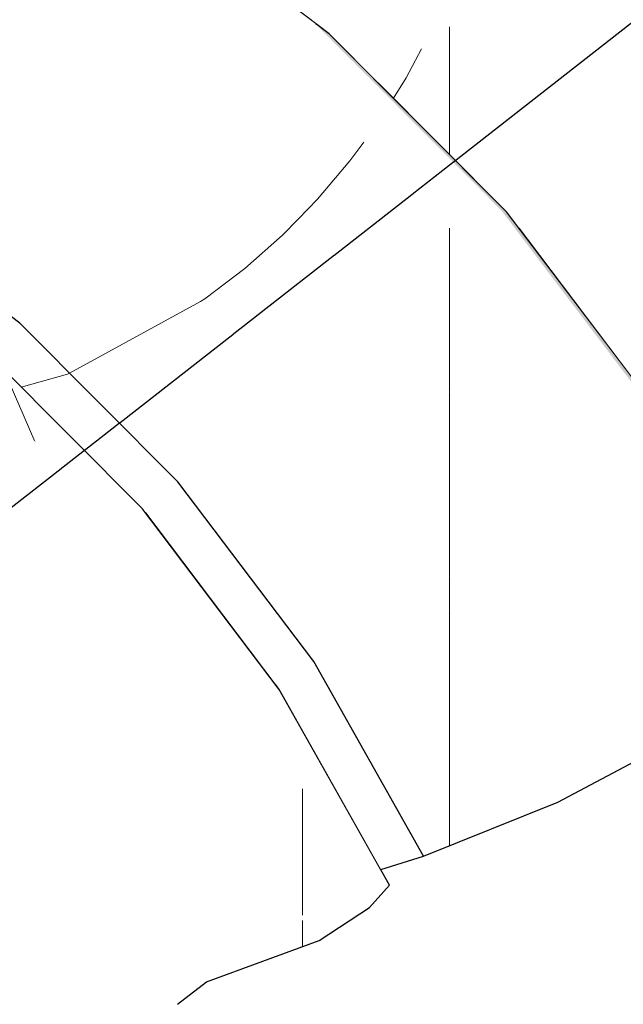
# Model space of a CAD drawing. Header units: millimetres. Extents: x -36478 to 31050, y -14815 to 11827.
# Tile 182 of 256: x -16630 to -16576, y 9041 to 9130. Entities that reach past the tile are written whole.
import ezdxf

# ---------------------------------------------------------------- set-up
doc = ezdxf.new("R2010")
doc.units = ezdxf.units.MM
doc.header["$MEASUREMENT"] = 0
doc.linetypes.add('Wipeout_Contour', pattern=[1000, 0, -1000])
for name, color, linetype in [('Nové_Konstrukce - krov', 7, 'Continuous'), ('Nové_Konstrukce - střechy a skořepiny', 7, 'Continuous'), ('Nové_Výplně - Povrchové', 7, 'Continuous')]:
    doc.layers.add(name, color=color, linetype=linetype)

# ---------------------------------------------------------------- blocks, each defined once
blk = doc.blocks.new('*X13')
at = {"layer": 'Nové_Výplně - Povrchové', "color": 21, "linetype": 'Continuous', "lineweight": 20, "true_color": 0xffaaaa}
for p, q in [((-16582.702, 9067.889), (-16573.392, 9072.754)), ((-16594.179, 9064.095), (-16582.702, 9067.889)), ((-16607.238, 9061.568), (-16594.179, 9064.095)), ((-16621.214, 9060.435), (-16607.238, 9061.568)), ((-16635.393, 9060.755), (-16621.214, 9060.435))]:
    blk.add_line(p, q, dxfattribs=at)
blk = doc.blocks.new('výplň_6_1', base_point=(0, 0))
at = {"layer": 'Nové_Výplně - Povrchové', "color": 21, "linetype": 'Continuous', "lineweight": 20, "true_color": 0xffaaaa}
blk.add_blockref('*X13', (0, 0), dxfattribs=at)
blk = doc.blocks.new('výplň_1435_1', base_point=(0, 0))
at = {"color": 254, "linetype": 'Wipeout_Contour', "lineweight": 0, "ltscale": 75532.016189}
blk.add_wipeout([(-16457.768, 9210.545), (-16585.02, 9111.572), (-16573.866, 9096.843), (-16446.615, 9195.816)], dxfattribs=at).dxf.layer = 'Nové_Výplně - Povrchové'
blk = doc.blocks.new('výplň_1439_1', base_point=(0, 0))
at = {"color": 254, "linetype": 'Wipeout_Contour', "lineweight": 0, "ltscale": 94617.730029}
blk.add_wipeout([(-16485.132, 9234.507), (-16611.487, 9136.231), (-16602.209, 9129.183), (-16597.797, 9124.751), (-16470.739, 9223.574)], dxfattribs=at).dxf.layer = 'Nové_Výplně - Povrchové'
blk = doc.blocks.new('*X2881')
at = {"layer": 'Nové_Výplně - Povrchové', "color": 21, "linetype": 'Continuous', "lineweight": 20, "true_color": 0xffaaaa}
for p, q in [((-16543.256, 9167.172), (-16543.256, 9144.055)), ((-16586.679, 9133.398), (-16567.273, 9133.398)), ((-16567.273, 9133.398), (-16556.957, 9133.398)), ((-16591.291, 9129.811), (-16591.291, 9118.216)), ((-16593.857, 9127.816), (-16595.236, 9125.195)), ((-16595.236, 9125.195), (-16596.392, 9123.339))]:
    blk.add_line(p, q, dxfattribs=at)
blk = doc.blocks.new('výplň_1440_1', base_point=(0, 0))
at = {"color": 254, "linetype": 'Wipeout_Contour', "lineweight": 0, "ltscale": 94525.177872}
blk.add_wipeout([(-16470.739, 9223.574), (-16597.797, 9124.751), (-16586.108, 9113.009), (-16585.02, 9111.572), (-16457.768, 9210.545)], dxfattribs=at).dxf.layer = 'Nové_Výplně - Povrchové'
at = {"layer": 'Nové_Výplně - Povrchové', "color": 21, "linetype": 'Continuous', "lineweight": 20, "true_color": 0xffaaaa}
blk.add_blockref('*X2881', (0, 0), dxfattribs=at)
blk = doc.blocks.new('výplň_1471_1', base_point=(0, 0))
at = {"color": 254, "linetype": 'Wipeout_Contour', "lineweight": 0, "ltscale": 94574.285361}
blk.add_wipeout([(-16603.605, 9072.243), (-16607.12, 9070.2), (-16606.745, 9069.704), (-16597.539, 9053.352), (-16593.66, 9054.577)], dxfattribs=at).dxf.layer = 'Nové_Výplně - Povrchové'
blk = doc.blocks.new('výplň_1473_1', base_point=(0, 0))
at = {"color": 254, "linetype": 'Wipeout_Contour', "lineweight": 0, "ltscale": 75586.694354}
blk.add_wipeout([(-16571.27, 9064.881), (-16563.672, 9069.985), (-16575.547, 9091.077), (-16582.948, 9085.625)], dxfattribs=at).dxf.layer = 'Nové_Výplně - Povrchové'
blk = doc.blocks.new('*X2951')
at = {"layer": 'Nové_Výplně - Povrchové', "color": 21, "linetype": 'Continuous', "lineweight": 20, "true_color": 0xffaaaa}
blk.add_line((-16591.291, 9076.91), (-16591.291, 9055.53), dxfattribs=at)
blk = doc.blocks.new('výplň_1475_1', base_point=(0, 0))
at = {"color": 254, "linetype": 'Wipeout_Contour', "lineweight": 0, "ltscale": 75632.771877}
blk.add_wipeout([(-16603.605, 9072.243), (-16593.66, 9054.577), (-16581.477, 9059.478), (-16592.537, 9079.124)], dxfattribs=at).dxf.layer = 'Nové_Výplně - Povrchové'
at = {"layer": 'Nové_Výplně - Povrchové', "color": 21, "linetype": 'Continuous', "lineweight": 20, "true_color": 0xffaaaa}
blk.add_blockref('*X2951', (0, 0), dxfattribs=at)
blk = doc.blocks.new('*X2953')
at = {"layer": 'Nové_Výplně - Povrchové', "color": 21, "linetype": 'Continuous', "lineweight": 20, "true_color": 0xffaaaa}
blk.add_line((-16591.291, 9079.969), (-16591.291, 9076.91), dxfattribs=at)
blk = doc.blocks.new('výplň_1476_1', base_point=(0, 0))
at = {"color": 254, "linetype": 'Wipeout_Contour', "lineweight": 0, "ltscale": 75606.401537}
blk.add_wipeout([(-16581.477, 9059.478), (-16571.27, 9064.881), (-16582.948, 9085.625), (-16592.537, 9079.124)], dxfattribs=at).dxf.layer = 'Nové_Výplně - Povrchové'
at = {"layer": 'Nové_Výplně - Povrchové', "color": 21, "linetype": 'Continuous', "lineweight": 20, "true_color": 0xffaaaa}
blk.add_blockref('*X2953', (0, 0), dxfattribs=at)
blk = doc.blocks.new('*X2955')
at = {"layer": 'Nové_Výplně - Povrchové', "linetype": 'Continuous', "lineweight": 20, "true_color": 0xffaaaa}
blk.add_hatch(color=21, dxfattribs=at).paths.add_polyline_path([(-16602.209, 9129.183), (-16603.458, 9130.093), (-16586.607, 9113.167), (-16586.108, 9113.009)])
blk = doc.blocks.new('výplň_1477_1', base_point=(0, 0))
at = {"color": 254, "linetype": 'Wipeout_Contour', "lineweight": 0, "ltscale": 75744.83826}
blk.add_wipeout([(-16602.209, 9129.183), (-16603.458, 9130.093), (-16586.607, 9113.167), (-16586.108, 9113.009)], dxfattribs=at).dxf.layer = 'Nové_Výplně - Povrchové'
at = {"layer": 'Nové_Výplně - Povrchové', "color": 21, "linetype": 'Continuous', "lineweight": 20, "true_color": 0xffaaaa}
blk.add_blockref('*X2955', (0, 0), dxfattribs=at)
blk = doc.blocks.new('*X2957')
at = {"layer": 'Nové_Výplně - Povrchové', "linetype": 'Continuous', "lineweight": 20, "true_color": 0xffaaaa}
blk.add_hatch(color=21, dxfattribs=at).paths.add_polyline_path([(-16572.117, 9094.031), (-16572.262, 9094.724), (-16586.108, 9113.009), (-16586.607, 9113.167)])
blk = doc.blocks.new('výplň_1478_1', base_point=(0, 0))
at = {"color": 254, "linetype": 'Wipeout_Contour', "lineweight": 0, "ltscale": 75657.186242}
blk.add_wipeout([(-16572.117, 9094.031), (-16572.262, 9094.724), (-16586.108, 9113.009), (-16586.607, 9113.167)], dxfattribs=at).dxf.layer = 'Nové_Výplně - Povrchové'
at = {"layer": 'Nové_Výplně - Povrchové', "color": 21, "linetype": 'Continuous', "lineweight": 20, "true_color": 0xffaaaa}
blk.add_blockref('*X2957', (0, 0), dxfattribs=at)
blk = doc.blocks.new('*X2959')
at = {"layer": 'Nové_Výplně - Povrchové', "linetype": 'Continuous', "lineweight": 20, "true_color": 0xffaaaa}
blk.add_hatch(color=21, dxfattribs=at).paths.add_polyline_path([(-16602.209, 9129.183), (-16620.076, 9142.755), (-16622.156, 9144.297), (-16603.458, 9130.093)])
blk = doc.blocks.new('výplň_1479_1', base_point=(0, 0))
at = {"color": 254, "linetype": 'Wipeout_Contour', "lineweight": 0, "ltscale": 75835.084248}
blk.add_wipeout([(-16602.209, 9129.183), (-16620.076, 9142.755), (-16622.156, 9144.297), (-16603.458, 9130.093)], dxfattribs=at).dxf.layer = 'Nové_Výplně - Povrchové'
at = {"layer": 'Nové_Výplně - Povrchové', "color": 21, "linetype": 'Continuous', "lineweight": 20, "true_color": 0xffaaaa}
blk.add_blockref('*X2959', (0, 0), dxfattribs=at)
blk = doc.blocks.new('výplň_1480_1', base_point=(0, 0))
at = {"color": 254, "linetype": 'Wipeout_Contour', "lineweight": 0, "ltscale": 75660.739063}
blk.add_wipeout([(-16575.547, 9091.077), (-16572.117, 9094.031), (-16586.607, 9113.167), (-16590.266, 9110.516)], dxfattribs=at).dxf.layer = 'Nové_Výplně - Povrchové'
blk = doc.blocks.new('*X2963')
at = {"layer": 'Nové_Výplně - Povrchové', "color": 21, "linetype": 'Continuous', "lineweight": 20, "true_color": 0xffaaaa}
for p, q in [((-16623.309, 9143.707), (-16613.173, 9137.473)), ((-16622.662, 9144.038), (-16621.565, 9143.623)), ((-16621.565, 9143.623), (-16621.044, 9143.452)), ((-16625.738, 9142.465), (-16625.738, 9141.652))]:
    blk.add_line(p, q, dxfattribs=at)
blk = doc.blocks.new('výplň_1481_1', base_point=(0, 0))
at = {"color": 254, "linetype": 'Wipeout_Contour', "lineweight": 0, "ltscale": 75844.133714}
blk.add_wipeout([(-16603.458, 9130.093), (-16622.156, 9144.297), (-16626.377, 9142.138), (-16607.383, 9127.71)], dxfattribs=at).dxf.layer = 'Nové_Výplně - Povrchové'
at = {"layer": 'Nové_Výplně - Povrchové', "color": 21, "linetype": 'Continuous', "lineweight": 20, "true_color": 0xffaaaa}
blk.add_blockref('*X2963', (0, 0), dxfattribs=at)
blk = doc.blocks.new('*X2965')
at = {"layer": 'Nové_Výplně - Povrchové', "color": 21, "linetype": 'Continuous', "lineweight": 20, "true_color": 0xffaaaa}
blk.add_line((-16591.291, 9109.689), (-16591.291, 9096.642), dxfattribs=at)
blk = doc.blocks.new('výplň_1482_1', base_point=(0, 0))
at = {"color": 254, "linetype": 'Wipeout_Contour', "lineweight": 0, "ltscale": 75671.588138}
blk.add_wipeout([(-16597.424, 9104.742), (-16582.948, 9085.625), (-16575.547, 9091.077), (-16590.266, 9110.516)], dxfattribs=at).dxf.layer = 'Nové_Výplně - Povrchové'
at = {"layer": 'Nové_Výplně - Povrchové', "color": 21, "linetype": 'Continuous', "lineweight": 20, "true_color": 0xffaaaa}
blk.add_blockref('*X2965', (0, 0), dxfattribs=at)
blk = doc.blocks.new('výplň_1483_1', base_point=(0, 0))
at = {"color": 254, "linetype": 'Wipeout_Contour', "lineweight": 0, "ltscale": 75751.107978}
blk.add_wipeout([(-16586.607, 9113.167), (-16603.458, 9130.093), (-16607.383, 9127.71), (-16590.266, 9110.516)], dxfattribs=at).dxf.layer = 'Nové_Výplně - Povrchové'
blk = doc.blocks.new('výplň_1512_1', base_point=(0, 0))
at = {"color": 254, "linetype": 'Wipeout_Contour', "lineweight": 0, "ltscale": 75722.576673}
blk.add_wipeout([(-16615.934, 9088.524), (-16618.896, 9085.751), (-16607.12, 9070.2), (-16603.605, 9072.243)], dxfattribs=at).dxf.layer = 'Nové_Výplně - Povrchové'
blk = doc.blocks.new('*X3027')
at = {"layer": 'Nové_Výplně - Povrchové', "color": 21, "linetype": 'Continuous', "lineweight": 20, "true_color": 0xffaaaa}
blk.add_line((-16591.291, 9096.642), (-16591.291, 9079.969), dxfattribs=at)
blk = doc.blocks.new('výplň_1513_1', base_point=(0, 0))
at = {"color": 254, "linetype": 'Wipeout_Contour', "lineweight": 0, "ltscale": 75688.337816}
blk.add_wipeout([(-16592.537, 9079.124), (-16582.948, 9085.625), (-16597.424, 9104.742), (-16606.247, 9097.23)], dxfattribs=at).dxf.layer = 'Nové_Výplně - Povrchové'
at = {"layer": 'Nové_Výplně - Povrchové', "color": 21, "linetype": 'Continuous', "lineweight": 20, "true_color": 0xffaaaa}
blk.add_blockref('*X3027', (0, 0), dxfattribs=at)
blk = doc.blocks.new('výplň_1514_1', base_point=(0, 0))
at = {"color": 254, "linetype": 'Wipeout_Contour', "lineweight": 0, "ltscale": 75708.440384}
blk.add_wipeout([(-16603.605, 9072.243), (-16592.537, 9079.124), (-16606.247, 9097.23), (-16615.934, 9088.524)], dxfattribs=at).dxf.layer = 'Nové_Výplně - Povrchové'
blk = doc.blocks.new('*X3031')
at = {"layer": 'Nové_Výplně - Povrchové', "color": 21, "linetype": 'Continuous', "lineweight": 20, "true_color": 0xffaaaa}
for p, q in [((-16625.927, 9098.301), (-16630.126, 9097.113)), ((-16625.759, 9098.394), (-16625.927, 9098.301))]:
    blk.add_line(p, q, dxfattribs=at)
blk = doc.blocks.new('výplň_1515_1', base_point=(0, 0))
at = {"color": 254, "linetype": 'Wipeout_Contour', "lineweight": 0, "ltscale": 94737.911976}
blk.add_wipeout([(-16630.271, 9102.925), (-16632.558, 9099.555), (-16619.151, 9086.088), (-16618.896, 9085.751), (-16615.934, 9088.524)], dxfattribs=at).dxf.layer = 'Nové_Výplně - Povrchové'
at = {"layer": 'Nové_Výplně - Povrchové', "color": 21, "linetype": 'Continuous', "lineweight": 20, "true_color": 0xffaaaa}
blk.add_blockref('*X3031', (0, 0), dxfattribs=at)
blk = doc.blocks.new('*X3035')
at = {"layer": 'Nové_Výplně - Povrchové', "color": 21, "linetype": 'Continuous', "lineweight": 20, "true_color": 0xffaaaa}
blk.add_line((-16613.893, 9104.91), (-16625.759, 9098.394), dxfattribs=at)
blk = doc.blocks.new('výplň_1517_1', base_point=(0, 0))
at = {"color": 254, "linetype": 'Wipeout_Contour', "lineweight": 0, "ltscale": 75788.953124}
blk.add_wipeout([(-16615.934, 9088.524), (-16606.247, 9097.23), (-16622.191, 9113.245), (-16630.271, 9102.925)], dxfattribs=at).dxf.layer = 'Nové_Výplně - Povrchové'
at = {"layer": 'Nové_Výplně - Povrchové', "color": 21, "linetype": 'Continuous', "lineweight": 20, "true_color": 0xffaaaa}
blk.add_blockref('*X3035', (0, 0), dxfattribs=at)
blk = doc.blocks.new('*X3037')
at = {"layer": 'Nové_Výplně - Povrchové', "color": 21, "linetype": 'Continuous', "lineweight": 20, "true_color": 0xffaaaa}
for p, q in [((-16599.074, 9119.364), (-16600.325, 9117.647)), ((-16600.325, 9117.647), (-16603.266, 9114.169)), ((-16603.266, 9114.169), (-16605.021, 9112.374)), ((-16591.291, 9111.545), (-16591.291, 9109.689))]:
    blk.add_line(p, q, dxfattribs=at)
blk = doc.blocks.new('výplň_1518_1', base_point=(0, 0))
at = {"color": 254, "linetype": 'Wipeout_Contour', "lineweight": 0, "ltscale": 75761.902319}
blk.add_wipeout([(-16597.424, 9104.742), (-16590.266, 9110.516), (-16607.383, 9127.71), (-16614.258, 9121.652)], dxfattribs=at).dxf.layer = 'Nové_Výplně - Povrchové'
at = {"layer": 'Nové_Výplně - Povrchové', "color": 21, "linetype": 'Continuous', "lineweight": 20, "true_color": 0xffaaaa}
blk.add_blockref('*X3037', (0, 0), dxfattribs=at)
blk = doc.blocks.new('*X3039')
at = {"layer": 'Nové_Výplně - Povrchové', "color": 21, "linetype": 'Continuous', "lineweight": 20, "true_color": 0xffaaaa}
for p, q in [((-16605.021, 9112.374), (-16606.45, 9110.913)), ((-16606.45, 9110.913), (-16609.862, 9107.896)), ((-16609.862, 9107.896), (-16613.484, 9105.134)), ((-16613.484, 9105.134), (-16613.893, 9104.91))]:
    blk.add_line(p, q, dxfattribs=at)
blk = doc.blocks.new('výplň_1519_1', base_point=(0, 0))
at = {"color": 254, "linetype": 'Wipeout_Contour', "lineweight": 0, "ltscale": 75775.512623}
blk.add_wipeout([(-16606.247, 9097.23), (-16597.424, 9104.742), (-16614.258, 9121.652), (-16622.191, 9113.245)], dxfattribs=at).dxf.layer = 'Nové_Výplně - Povrchové'
at = {"layer": 'Nové_Výplně - Povrchové', "color": 21, "linetype": 'Continuous', "lineweight": 20, "true_color": 0xffaaaa}
blk.add_blockref('*X3039', (0, 0), dxfattribs=at)
blk = doc.blocks.new('výplň_1520_1', base_point=(0, 0))
at = {"color": 254, "linetype": 'Wipeout_Contour', "lineweight": 0, "ltscale": 75871.850685}
blk.add_wipeout([(-16630.271, 9102.925), (-16622.191, 9113.245), (-16639.883, 9126.683), (-16646.18, 9115.01)], dxfattribs=at).dxf.layer = 'Nové_Výplně - Povrchové'
blk = doc.blocks.new('výplň_1524_1', base_point=(0, 0))
at = {"color": 254, "linetype": 'Wipeout_Contour', "lineweight": 0, "ltscale": 75854.876701}
blk.add_wipeout([(-16614.258, 9121.652), (-16607.383, 9127.71), (-16626.377, 9142.138), (-16632.939, 9135.842)], dxfattribs=at).dxf.layer = 'Nové_Výplně - Povrchové'
blk = doc.blocks.new('výplň_1526_1', base_point=(0, 0))
at = {"color": 254, "linetype": 'Wipeout_Contour', "lineweight": 0, "ltscale": 75865.262109}
blk.add_wipeout([(-16622.191, 9113.245), (-16614.258, 9121.652), (-16632.939, 9135.842), (-16639.883, 9126.683)], dxfattribs=at).dxf.layer = 'Nové_Výplně - Povrchové'
blk = doc.blocks.new('výplň_1535_1', base_point=(0, 0))
at = {"color": 254, "linetype": 'Wipeout_Contour', "lineweight": 0, "ltscale": 75694.215644}
blk.add_wipeout([(-16615.958, 9041.124), (-16613.328, 9043.169), (-16622.326, 9059.152), (-16624.956, 9057.106)], dxfattribs=at).dxf.layer = 'Nové_Výplně - Povrchové'
blk = doc.blocks.new('*X3073')
at = {"layer": 'Nové_Výplně - Povrchové', "color": 21, "linetype": 'Continuous', "lineweight": 20, "true_color": 0xffaaaa}
for p, q in [((-16604.632, 9049.584), (-16604.632, 9049.223)), ((-16604.632, 9048.723), (-16604.632, 9046.349))]:
    blk.add_line(p, q, dxfattribs=at)
blk = doc.blocks.new('výplň_1536_1', base_point=(0, 0))
at = {"color": 254, "linetype": 'Wipeout_Contour', "lineweight": 0, "ltscale": 75678.884606}
blk.add_wipeout([(-16613.144, 9064.704), (-16622.326, 9059.152), (-16613.328, 9043.169), (-16603.121, 9046.901)], dxfattribs=at).dxf.layer = 'Nové_Výplně - Povrchové'
at = {"layer": 'Nové_Výplně - Povrchové', "color": 21, "linetype": 'Continuous', "lineweight": 20, "true_color": 0xffaaaa}
blk.add_blockref('*X3073', (0, 0), dxfattribs=at)
blk = doc.blocks.new('*X3075')
at = {"layer": 'Nové_Výplně - Povrchové', "color": 21, "linetype": 'Continuous', "lineweight": 20, "true_color": 0xffaaaa}
blk.add_line((-16604.632, 9060.706), (-16604.632, 9049.584), dxfattribs=at)
blk = doc.blocks.new('výplň_1537_1', base_point=(0, 0))
at = {"color": 254, "linetype": 'Wipeout_Contour', "lineweight": 0, "ltscale": 75661.461672}
blk.add_wipeout([(-16603.121, 9046.901), (-16598.551, 9049.906), (-16608.708, 9067.947), (-16613.144, 9064.704)], dxfattribs=at).dxf.layer = 'Nové_Výplně - Povrchové'
at = {"layer": 'Nové_Výplně - Povrchové', "color": 21, "linetype": 'Continuous', "lineweight": 20, "true_color": 0xffaaaa}
blk.add_blockref('*X3075', (0, 0), dxfattribs=at)
blk = doc.blocks.new('výplň_1538_1', base_point=(0, 0))
at = {"color": 254, "linetype": 'Wipeout_Contour', "lineweight": 0, "ltscale": 75655.069688}
blk.add_wipeout([(-16598.551, 9049.906), (-16596.736, 9051.926), (-16606.745, 9069.704), (-16608.708, 9067.947)], dxfattribs=at).dxf.layer = 'Nové_Výplně - Povrchové'
blk = doc.blocks.new('výplň_1539_1', base_point=(0, 0))
at = {"color": 254, "linetype": 'Wipeout_Contour', "lineweight": 0, "ltscale": 75727.692913}
blk.add_wipeout([(-16619.151, 9086.088), (-16621.298, 9084.574), (-16608.708, 9067.947), (-16606.745, 9069.704)], dxfattribs=at).dxf.layer = 'Nové_Výplně - Povrchové'
blk = doc.blocks.new('výplň_1553_1', base_point=(0, 0))
at = {"color": 254, "linetype": 'Wipeout_Contour', "lineweight": 0, "ltscale": 75734.128049}
blk.add_wipeout([(-16613.144, 9064.704), (-16608.708, 9067.947), (-16621.298, 9084.574), (-16625.568, 9081.112)], dxfattribs=at).dxf.layer = 'Nové_Výplně - Povrchové'
blk = doc.blocks.new('výplň_1554_1', base_point=(0, 0))
at = {"color": 254, "linetype": 'Wipeout_Contour', "lineweight": 0, "ltscale": 75758.993503}
blk.add_wipeout([(-16622.326, 9059.152), (-16633.479, 9073.881), (-16636.109, 9071.836), (-16624.956, 9057.106)], dxfattribs=at).dxf.layer = 'Nové_Výplně - Povrchové'
blk = doc.blocks.new('výplň_1555_1', base_point=(0, 0))
at = {"color": 254, "linetype": 'Wipeout_Contour', "lineweight": 0, "ltscale": 75747.360237}
blk.add_wipeout([(-16622.326, 9059.152), (-16613.144, 9064.704), (-16625.568, 9081.112), (-16633.479, 9073.881)], dxfattribs=at).dxf.layer = 'Nové_Výplně - Povrchové'
blk = doc.blocks.new('výplň_1556_1', base_point=(0, 0))
at = {"color": 254, "linetype": 'Wipeout_Contour', "lineweight": 0, "ltscale": 75891.536103}
blk.add_wipeout([(-16636.109, 9071.836), (-16763.361, 8972.862), (-16752.207, 8958.133), (-16624.956, 9057.106)], dxfattribs=at).dxf.layer = 'Nové_Výplně - Povrchové'
blk = doc.blocks.new('výplň_1557_1', base_point=(0, 0))
at = {"color": 254, "linetype": 'Wipeout_Contour', "lineweight": 0, "ltscale": 94820.68904}
blk.add_wipeout([(-16624.956, 9057.106), (-16752.207, 8958.133), (-16750.603, 8956.015), (-16742.923, 8942.373), (-16615.958, 9041.124)], dxfattribs=at).dxf.layer = 'Nové_Výplně - Povrchové'
blk = doc.blocks.new('*X3131')
at = {"layer": 'Nové_Výplně - Povrchové', "color": 21, "linetype": 'Continuous', "lineweight": 20, "true_color": 0xffaaaa}
blk.add_line((-16628.886, 9092.196), (-16631.712, 9098.706), dxfattribs=at)
blk = doc.blocks.new('výplň_1565_1', base_point=(0, 0))
at = {"color": 254, "linetype": 'Wipeout_Contour', "lineweight": 0, "ltscale": 75804.970925}
blk.add_wipeout([(-16621.298, 9084.574), (-16619.151, 9086.088), (-16633.579, 9100.58), (-16635.94, 9099.281)], dxfattribs=at).dxf.layer = 'Nové_Výplně - Povrchové'
at = {"layer": 'Nové_Výplně - Povrchové', "color": 21, "linetype": 'Continuous', "lineweight": 20, "true_color": 0xffaaaa}
blk.add_blockref('*X3131', (0, 0), dxfattribs=at)
blk = doc.blocks.new('výplň_1566_1', base_point=(0, 0))
at = {"color": 254, "linetype": 'Wipeout_Contour', "lineweight": 0, "ltscale": 75820.231964}
blk.add_wipeout([(-16633.479, 9073.881), (-16625.568, 9081.112), (-16640.016, 9095.625), (-16646.45, 9086.91)], dxfattribs=at).dxf.layer = 'Nové_Výplně - Povrchové'
blk = doc.blocks.new('výplň_1567_1', base_point=(0, 0))
at = {"color": 254, "linetype": 'Wipeout_Contour', "lineweight": 0, "ltscale": 75811.454876}
blk.add_wipeout([(-16625.568, 9081.112), (-16621.298, 9084.574), (-16635.94, 9099.281), (-16640.016, 9095.625)], dxfattribs=at).dxf.layer = 'Nové_Výplně - Povrchové'

msp = doc.modelspace()

# ---------------------------------------------------------------- block references
at = {"layer": 'Nové_Výplně - Povrchové', "color": 21, "linetype": 'Continuous', "lineweight": 20, "true_color": 0xffaaaa}
msp.add_blockref('výplň_6_1', (0, 0), dxfattribs=at)

# ---------------------------------------------------------------- next in the draw order: block references
for name in ['výplň_1435_1', 'výplň_1473_1', 'výplň_1471_1', 'výplň_1535_1']:
    msp.add_blockref(name, (0, 0), dxfattribs=at)

# ---------------------------------------------------------------- next in the draw order: block references
for name in ['výplň_1439_1', 'výplň_1475_1']:
    msp.add_blockref(name, (0, 0), dxfattribs=at)

# ---------------------------------------------------------------- next in the draw order: block references
for name in ['výplň_1440_1', 'výplň_1512_1', 'výplň_1476_1', 'výplň_1536_1']:
    msp.add_blockref(name, (0, 0), dxfattribs=at)

# ---------------------------------------------------------------- next in the draw order: linework, layer by layer
at = {"layer": 'Nové_Konstrukce - krov', "color": 1, "linetype": 'Continuous', "lineweight": 25}
for p, q in [((-16581.477, 9059.478), (-16571.27, 9064.881)), ((-16593.66, 9054.577), (-16581.477, 9059.478))]:
    msp.add_line(p, q, dxfattribs=at)

# ---------------------------------------------------------------- next in the draw order: block references
at = {"layer": 'Nové_Výplně - Povrchové', "color": 21, "linetype": 'Continuous', "lineweight": 20, "true_color": 0xffaaaa}
for name in ['výplň_1477_1', 'výplň_1537_1']:
    msp.add_blockref(name, (0, 0), dxfattribs=at)

# ---------------------------------------------------------------- next in the draw order: linework, layer by layer
at = {"layer": 'Nové_Konstrukce - krov', "color": 1, "linetype": 'Continuous', "lineweight": 25}
msp.add_line((-16613.328, 9043.169), (-16603.121, 9046.901), dxfattribs=at)

# ---------------------------------------------------------------- next in the draw order: block references
at = {"layer": 'Nové_Výplně - Povrchové', "color": 21, "linetype": 'Continuous', "lineweight": 20, "true_color": 0xffaaaa}
for name in ['výplň_1479_1', 'výplň_1478_1', 'výplň_1538_1']:
    msp.add_blockref(name, (0, 0), dxfattribs=at)

# ---------------------------------------------------------------- next in the draw order: linework, layer by layer
at = {"layer": 'Nové_Konstrukce - krov', "color": 1, "linetype": 'Continuous', "lineweight": 25}
for p, q in [((-16597.539, 9053.352), (-16593.66, 9054.577)), ((-16598.551, 9049.906), (-16596.736, 9051.926)), ((-16603.121, 9046.901), (-16598.551, 9049.906))]:
    msp.add_line(p, q, dxfattribs=at)

# ---------------------------------------------------------------- next in the draw order: block references
at = {"layer": 'Nové_Výplně - Povrchové', "color": 21, "linetype": 'Continuous', "lineweight": 20, "true_color": 0xffaaaa}
for name in ['výplň_1481_1', 'výplň_1480_1']:
    msp.add_blockref(name, (0, 0), dxfattribs=at)

# ---------------------------------------------------------------- next in the draw order: block references
msp.add_blockref('výplň_1482_1', (0, 0), dxfattribs=at)

# ---------------------------------------------------------------- next in the draw order: block references
for name in ['výplň_1483_1', 'výplň_1513_1']:
    msp.add_blockref(name, (0, 0), dxfattribs=at)

# ---------------------------------------------------------------- next in the draw order: linework, layer by layer
at = {"layer": 'Nové_Konstrukce - krov', "color": 1, "linetype": 'Continuous', "lineweight": 25}
msp.add_line((-16572.262, 9094.724), (-16586.108, 9113.009), dxfattribs=at)

# ---------------------------------------------------------------- next in the draw order: block references
at = {"layer": 'Nové_Výplně - Povrchové', "color": 21, "linetype": 'Continuous', "lineweight": 20, "true_color": 0xffaaaa}
msp.add_blockref('výplň_1514_1', (0, 0), dxfattribs=at)

# ---------------------------------------------------------------- next in the draw order: linework, layer by layer
at = {"layer": 'Nové_Konstrukce - krov', "color": 1, "linetype": 'Continuous', "lineweight": 25}
msp.add_line((-16593.66, 9054.577), (-16603.605, 9072.243), dxfattribs=at)

# ---------------------------------------------------------------- next in the draw order: block references
at = {"layer": 'Nové_Výplně - Povrchové', "color": 21, "linetype": 'Continuous', "lineweight": 20, "true_color": 0xffaaaa}
msp.add_blockref('výplň_1515_1', (0, 0), dxfattribs=at)

# ---------------------------------------------------------------- next in the draw order: block references
for name in ['výplň_1517_1', 'výplň_1539_1']:
    msp.add_blockref(name, (0, 0), dxfattribs=at)

# ---------------------------------------------------------------- next in the draw order: linework, layer by layer
at = {"layer": 'Nové_Konstrukce - krov', "color": 1, "linetype": 'Continuous', "lineweight": 25}
msp.add_line((-16596.736, 9051.926), (-16606.745, 9069.704), dxfattribs=at)

# ---------------------------------------------------------------- next in the draw order: block references
at = {"layer": 'Nové_Výplně - Povrchové', "color": 21, "linetype": 'Continuous', "lineweight": 20, "true_color": 0xffaaaa}
for name in ['výplň_1518_1', 'výplň_1553_1']:
    msp.add_blockref(name, (0, 0), dxfattribs=at)

# ---------------------------------------------------------------- next in the draw order: block references
for name in ['výplň_1519_1', 'výplň_1554_1']:
    msp.add_blockref(name, (0, 0), dxfattribs=at)

# ---------------------------------------------------------------- next in the draw order: linework, layer by layer
at = {"layer": 'Nové_Konstrukce - krov', "color": 1, "linetype": 'Continuous', "lineweight": 25}
msp.add_line((-16586.108, 9113.009), (-16602.209, 9129.183), dxfattribs=at)

# ---------------------------------------------------------------- next in the draw order: block references
at = {"layer": 'Nové_Výplně - Povrchové', "color": 21, "linetype": 'Continuous', "lineweight": 20, "true_color": 0xffaaaa}
for name in ['výplň_1520_1', 'výplň_1565_1', 'výplň_1555_1']:
    msp.add_blockref(name, (0, 0), dxfattribs=at)

# ---------------------------------------------------------------- next in the draw order: linework, layer by layer
at = {"layer": 'Nové_Konstrukce - krov', "color": 1, "linetype": 'Continuous', "lineweight": 25}
for p, q in [((-16603.605, 9072.243), (-16615.934, 9088.524)), ((-16606.745, 9069.704), (-16619.151, 9086.088))]:
    msp.add_line(p, q, dxfattribs=at)

# ---------------------------------------------------------------- next in the draw order: block references
at = {"layer": 'Nové_Výplně - Povrchové', "color": 21, "linetype": 'Continuous', "lineweight": 20, "true_color": 0xffaaaa}
for name in ['výplň_1524_1', 'výplň_1566_1', 'výplň_1556_1']:
    msp.add_blockref(name, (0, 0), dxfattribs=at)

# ---------------------------------------------------------------- next in the draw order: block references
for name in ['výplň_1526_1', 'výplň_1567_1', 'výplň_1557_1']:
    msp.add_blockref(name, (0, 0), dxfattribs=at)

# ---------------------------------------------------------------- next in the draw order: linework, layer by layer
at = {"layer": 'Nové_Konstrukce - krov', "color": 1, "linetype": 'Continuous', "lineweight": 25}
for p, q in [((-16602.209, 9129.183), (-16620.076, 9142.755)), ((-16630.271, 9102.925), (-16646.18, 9115.01)), ((-16615.934, 9088.524), (-16630.271, 9102.925)), ((-16619.151, 9086.088), (-16633.579, 9100.58)), ((-16615.958, 9041.124), (-16613.328, 9043.169))]:
    msp.add_line(p, q, dxfattribs=at)
at = {"layer": 'Nové_Konstrukce - střechy a skořepiny', "color": 1, "linetype": 'Continuous', "lineweight": 25}
msp.add_line((-14406.177, 10825.99), (-19182.706, 7090.827), dxfattribs=at)

doc.saveas('drawing.dxf')
